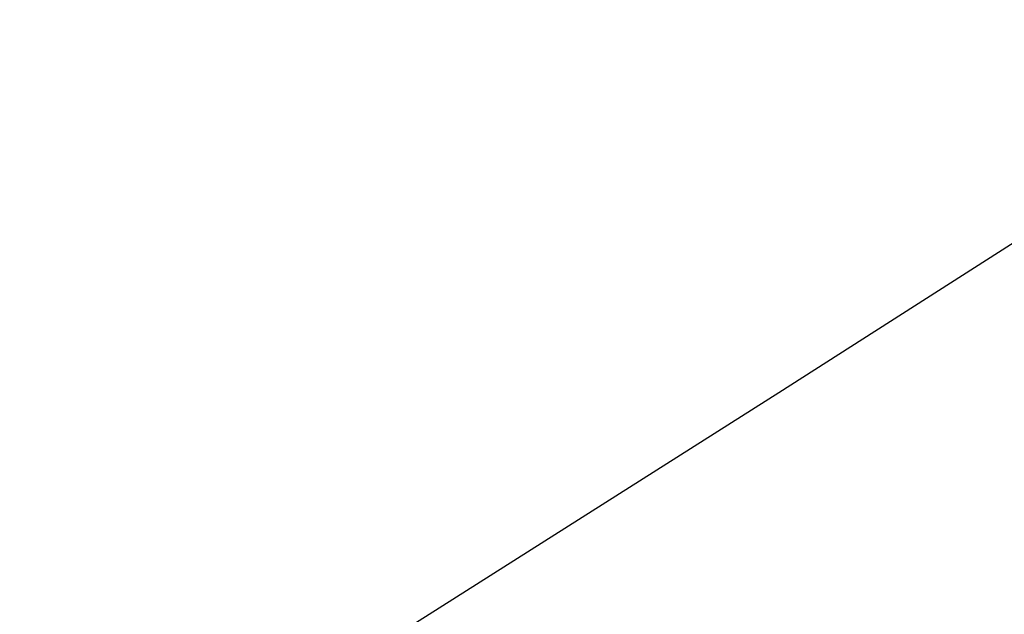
# Model space of a CAD drawing. Extents: x 0 to 363660, y 0 to 4201329.
# Tile 190 of 256: x 360277.97 to 360280.34, y 4200440.19 to 4200441.62. Entities that reach past the tile are written whole.
import ezdxf

# ---------------------------------------------------------------- set-up
doc = ezdxf.new("R2010")
doc.units = 0
doc.header["$LTSCALE"] = 0.5
doc.header["$MEASUREMENT"] = 0
doc.layers.add('(032) Горизонтали утолщенные', color=32, linetype='Continuous', lineweight=30)
doc.layers.add('.', color=7, linetype='Continuous', lineweight=15)

# ---------------------------------------------------------------- blocks, each defined once
blk = doc.blocks.new('gergrgrre')
at = {"layer": '(032) Горизонтали утолщенные', "color": 32}
blk.add_polyline3d([(360275.7007, 4200438.0989, 542), (360277.2, 4200439.06, 542), (360278.6, 4200439.96, 542), (360279.8, 4200440.72, 542), (360280.77, 4200441.34, 542), (360281.54, 4200441.83, 542), (360282.13, 4200442.21, 542), (360282.58, 4200442.5, 542), (360282.93, 4200442.73, 542), (360283.2, 4200442.92, 542), (360283.43, 4200443.09, 542), (360283.65, 4200443.26, 542), (360283.87, 4200443.44, 542), (360284.08, 4200443.63, 542), (360284.3, 4200443.85, 542), (360284.53, 4200444.1, 542), (360284.77, 4200444.38, 542)], dxfattribs=at)

msp = doc.modelspace()

# ---------------------------------------------------------------- hatches: boundary and pattern name
at = {"layer": '.', "ltscale": 0.149071}
h = msp.add_hatch(color=256, dxfattribs=at)
h.dxf.hatch_style = 1
h.set_gradient(color1=(255, 255, 255), tint=1)
h.paths.add_polyline_path([(359890.2408, 4200193.8911), (361190.2408, 4200193.8911), (361190.2408, 4201328.8911), (359890.2408, 4201328.8911)])
h.paths.add_polyline_path([(359905.2408, 4201313.8911), (361175.2408, 4201313.8911), (361175.2408, 4200208.8911), (359905.2408, 4200208.8911)], flags=16)

# ---------------------------------------------------------------- block references
at = {"linetype": 'Continuous'}
msp.add_blockref('gergrgrre', (0, 0), dxfattribs=at)

doc.saveas('drawing.dxf')
